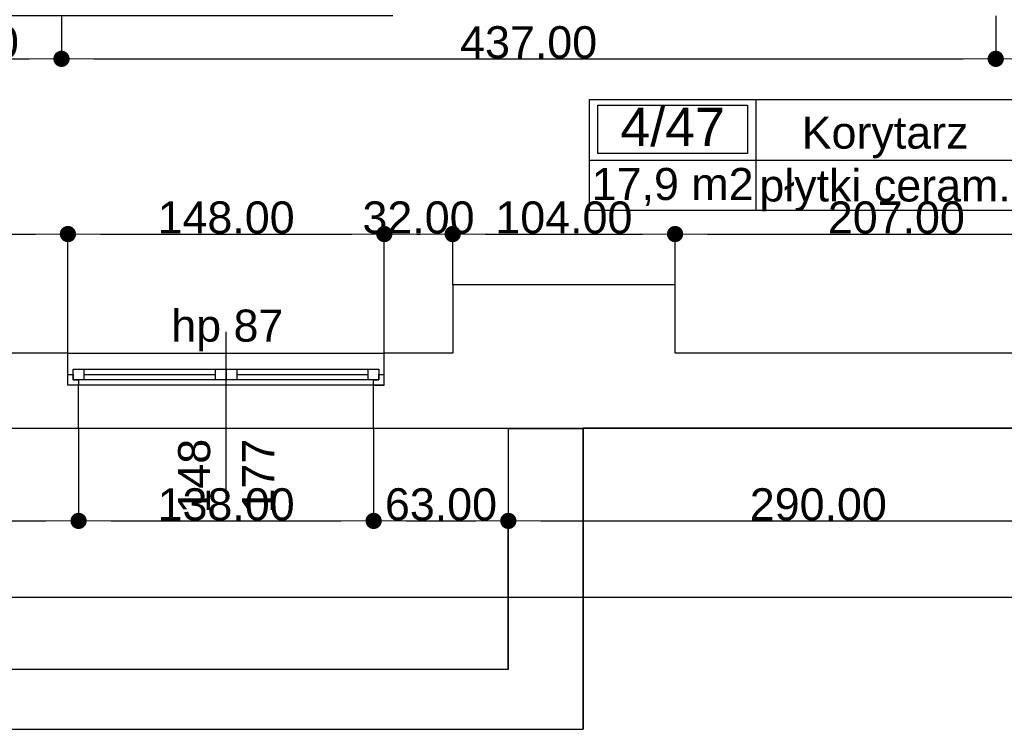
# Model space of a CAD drawing. Header units: millimetres. Extents: x -166872 to -65719, y 14266 to 44345.
# Tile 47 of 65: x -99164 to -94558, y 14639 to 17961. Entities that reach past the tile are written whole.
import ezdxf
from ezdxf.enums import TextEntityAlignment as Align

# ---------------------------------------------------------------- set-up
doc = ezdxf.new("R2010")
doc.units = ezdxf.units.MM
doc.header["$MEASUREMENT"] = 0
doc.linetypes.add('Wipeout_Contour', pattern=[1000, 0, -1000])
for name, color, linetype in [('Obiekt', 7, 'Continuous'), ('Okno', 7, 'Continuous'), ('Strefa', 7, 'Continuous'), ('Strop', 7, 'Continuous'), ('Słup', 7, 'Continuous'), ('Wymiary', 63, 'Continuous'), ('Ściana', 7, 'Continuous')]:
    doc.layers.add(name, color=color, linetype=linetype)
doc.styles.add('Arial', font='txt')
doc.dimstyles.new('GENERATED_STYLE__1', dxfattribs={"dimtxt": 150, "dimasz": 152, "dimexe": 0.18, "dimexo": 0, "dimgap": 0.09, "dimtad": 1, "dimtih": 1, "dimtoh": 1, "dimlfac": 0.1, "dimzin": 0, "dimdsep": 46, "dimtxsty": 'Arial', "dimblk": 'ARROWHEAD_11', "dimblk1": 'ARROWHEAD_11', "dimblk2": 'ARROWHEAD_11', "dimcen": 0.09, "dimclrd": 114, "dimclre": 114, "dimclrt": 114, "dimazin": 0, "dimtfac": 1, "dimtdec": 4, "dimtmove": 0, "dimatfit": 3, "dimfxl": 1, "dimtolj": 1, "dimtzin": 0, "dimarcsym": 0})
doc.dimstyles.new('GENERATED_STYLE__2', dxfattribs={"dimtxt": 150, "dimasz": 152, "dimexe": 0.18, "dimexo": 0, "dimgap": 0.09, "dimtad": 1, "dimlfac": 0.1, "dimzin": 0, "dimdsep": 46, "dimtxsty": 'Arial', "dimblk": 'ARROWHEAD_11', "dimblk1": 'ARROWHEAD_11', "dimblk2": 'ARROWHEAD_11', "dimcen": 0.09, "dimclrd": 114, "dimclre": 114, "dimclrt": 114, "dimazin": 0, "dimtfac": 1, "dimtdec": 4, "dimtmove": 0, "dimatfit": 3, "dimfxl": 1, "dimtolj": 1, "dimtzin": 0, "dimarcsym": 0})

# ---------------------------------------------------------------- blocks, each defined once
blk = doc.blocks.new('Korytarz_4_47_47', base_point=(-95719.8, 17303.7))
at = {"layer": 'Strefa'}
for p, q in [((-96498.9, 17586.5), (-94511.7, 17586.5)), ((-96498.9, 17068), (-96498.9, 17586.5)), ((-96459.9, 17560.6), (-95758.8, 17560.6)), ((-96459.9, 17334.3), (-96459.9, 17560.6)), ((-95758.8, 17560.6), (-95758.8, 17334.3)), ((-95719.8, 17586.5), (-95719.8, 17068)), ((-94511.7, 17586.5), (-94511.7, 17068)), ((-95758.8, 17334.3), (-96459.9, 17334.3)), ((-96498.9, 17303.7), (-94511.7, 17303.7)), ((-94511.7, 17068), (-96498.9, 17068))]:
    blk.add_line(p, q, dxfattribs=at)
at = {"layer": 'Strefa', "style": 'Arial'}
for tag, height, p in [('ROOM_NUMBER', 180, (-96109.3, 17458.6)), ('ROOM_NAME', 150, (-95115.7, 17432.1)), ('floor_f', 150, (-95115.7, 17184.6)), ('ROOM_CALC_AREA', 150, (-96109.3, 17191.6))]:
    blk.add_attdef(tag, text='', height=height, dxfattribs=at).set_placement(p, align=Align.MIDDLE_CENTER)
blk = doc.blocks.new('ARROWHEAD_11')
at = {"color": 0, "linetype": 'Continuous', "lineweight": 0}
blk.add_line((0, 0), (-1, 0), dxfattribs=at)
at = {"color": 0, "linetype": 'Continuous', "lineweight": 0, "const_width": 0.25, "flags": 128}
blk.add_lwpolyline([(-0.125, 0, 1), (0.125, 0, 1)], format="xyb", close=True, dxfattribs=at)
blk = doc.blocks.new('*D5661')
at = {"layer": 'Defpoints', "color": 0}
for p in [(-101258, 25759.3), (-98938, 16957.2), (-98938, 16399.3)]:
    blk.add_point(p, dxfattribs=at)
at = {"layer": 'Wymiary', "color": 114, "lineweight": -2}
for p, q in [((-101258, 25759.3), (-101258, 16957)), ((-101106, 16957.2), (-99090, 16957.2)), ((-98938, 16399.3), (-98938, 16957.4))]:
    blk.add_line(p, q, dxfattribs=at)
at = {"layer": 'Wymiary', "color": 114, "lineweight": -2, "xscale": 152, "yscale": 152, "zscale": 152, "rotation": 180}
blk.add_blockref('ARROWHEAD_11', (-101258, 16957.2), dxfattribs=at)
at = {"layer": 'Wymiary', "color": 114, "lineweight": -2, "xscale": 152, "yscale": 152, "zscale": 152}
blk.add_blockref('ARROWHEAD_11', (-98938, 16957.2), dxfattribs=at)
at = {"layer": 'Wymiary', "color": 114, "lineweight": 13, "insert": (-99984.2, 17033.9), "char_height": 150, "attachment_point": 5, "style": 'Arial'}
blk.add_mtext('\\A1;232.00', dxfattribs=at)
blk = doc.blocks.new('*D5662')
at = {"layer": 'Defpoints', "color": 0}
for p in [(-97458, 16957.2), (-98938, 16399.3), (-97458, 16399.3)]:
    blk.add_point(p, dxfattribs=at)
at = {"layer": 'Wymiary', "color": 114, "lineweight": -2}
for p, q in [((-98938, 16399.3), (-98938, 16957.4)), ((-98786, 16957.2), (-97610, 16957.2)), ((-97458, 16399.3), (-97458, 16957.4))]:
    blk.add_line(p, q, dxfattribs=at)
at = {"layer": 'Wymiary', "color": 114, "lineweight": -2, "xscale": 152, "yscale": 152, "zscale": 152, "rotation": 180}
blk.add_blockref('ARROWHEAD_11', (-98938, 16957.2), dxfattribs=at)
at = {"layer": 'Wymiary', "color": 114, "lineweight": -2, "xscale": 152, "yscale": 152, "zscale": 152}
blk.add_blockref('ARROWHEAD_11', (-97458, 16957.2), dxfattribs=at)
at = {"layer": 'Wymiary', "color": 114, "lineweight": 13, "insert": (-98198, 17033.9), "char_height": 150, "attachment_point": 5, "style": 'Arial'}
blk.add_mtext('\\A1;148.00', dxfattribs=at)
blk = doc.blocks.new('*D5663')
at = {"layer": 'Defpoints', "color": 0}
for p in [(-97138, 16957.2), (-97138, 16719.3), (-97458, 16399.3)]:
    blk.add_point(p, dxfattribs=at)
at = {"layer": 'Wymiary', "color": 114, "lineweight": -2}
for p, q in [((-97458, 16399.3), (-97458, 16957.4)), ((-97306, 16957.2), (-97290, 16957.2)), ((-97138, 16719.3), (-97138, 16957.4))]:
    blk.add_line(p, q, dxfattribs=at)
at = {"layer": 'Wymiary', "color": 114, "lineweight": -2, "xscale": 152, "yscale": 152, "zscale": 152, "rotation": 180}
blk.add_blockref('ARROWHEAD_11', (-97458, 16957.2), dxfattribs=at)
at = {"layer": 'Wymiary', "color": 114, "lineweight": -2, "xscale": 152, "yscale": 152, "zscale": 152}
blk.add_blockref('ARROWHEAD_11', (-97138, 16957.2), dxfattribs=at)
at = {"layer": 'Wymiary', "color": 114, "lineweight": 13, "insert": (-97298, 17033.9), "char_height": 150, "attachment_point": 5, "style": 'Arial'}
blk.add_mtext('\\A1;32.00', dxfattribs=at)
blk = doc.blocks.new('*D5664')
at = {"layer": 'Defpoints', "color": 0}
for p in [(-96098, 16957.2), (-97138, 16719.3), (-96098, 16719.3)]:
    blk.add_point(p, dxfattribs=at)
at = {"layer": 'Wymiary', "color": 114, "lineweight": -2}
for p, q in [((-97138, 16719.3), (-97138, 16957.4)), ((-96986, 16957.2), (-96250, 16957.2)), ((-96098, 16719.3), (-96098, 16957.4))]:
    blk.add_line(p, q, dxfattribs=at)
at = {"layer": 'Wymiary', "color": 114, "lineweight": -2, "xscale": 152, "yscale": 152, "zscale": 152, "rotation": 180}
blk.add_blockref('ARROWHEAD_11', (-97138, 16957.2), dxfattribs=at)
at = {"layer": 'Wymiary', "color": 114, "lineweight": -2, "xscale": 152, "yscale": 152, "zscale": 152}
blk.add_blockref('ARROWHEAD_11', (-96098, 16957.2), dxfattribs=at)
at = {"layer": 'Wymiary', "color": 114, "lineweight": 13, "insert": (-96618, 17033.9), "char_height": 150, "attachment_point": 5, "style": 'Arial'}
blk.add_mtext('\\A1;104.00', dxfattribs=at)
blk = doc.blocks.new('*D5665')
at = {"layer": 'Defpoints', "color": 0}
for p in [(-94028, 16957.2), (-96098, 16719.3), (-94028, 16399.3)]:
    blk.add_point(p, dxfattribs=at)
at = {"layer": 'Wymiary', "color": 114, "lineweight": -2}
for p, q in [((-96098, 16719.3), (-96098, 16957.4)), ((-95946, 16957.2), (-94180, 16957.2)), ((-94028, 16399.3), (-94028, 16957.4))]:
    blk.add_line(p, q, dxfattribs=at)
at = {"layer": 'Wymiary', "color": 114, "lineweight": -2, "xscale": 152, "yscale": 152, "zscale": 152, "rotation": 180}
blk.add_blockref('ARROWHEAD_11', (-96098, 16957.2), dxfattribs=at)
at = {"layer": 'Wymiary', "color": 114, "lineweight": -2, "xscale": 152, "yscale": 152, "zscale": 152}
blk.add_blockref('ARROWHEAD_11', (-94028, 16957.2), dxfattribs=at)
at = {"layer": 'Wymiary', "color": 114, "lineweight": 13, "insert": (-95063, 17033.9), "char_height": 150, "attachment_point": 5, "style": 'Arial'}
blk.add_mtext('\\A1;207.00', dxfattribs=at)
blk = doc.blocks.new('*D5965')
at = {"layer": 'Defpoints', "color": 0}
for p in [(-100008, 17979.3), (-98968, 17979.3), (-98968, 17777.2)]:
    blk.add_point(p, dxfattribs=at)
at = {"layer": 'Wymiary', "color": 114, "lineweight": -2}
for p, q in [((-100008, 17979.3), (-100008, 17777)), ((-98968, 17979.3), (-98968, 17777)), ((-99856, 17777.2), (-99120, 17777.2))]:
    blk.add_line(p, q, dxfattribs=at)
at = {"layer": 'Wymiary', "color": 114, "lineweight": -2, "xscale": 152, "yscale": 152, "zscale": 152, "rotation": 180}
blk.add_blockref('ARROWHEAD_11', (-100008, 17777.2), dxfattribs=at)
at = {"layer": 'Wymiary', "color": 114, "lineweight": -2, "xscale": 152, "yscale": 152, "zscale": 152}
blk.add_blockref('ARROWHEAD_11', (-98968, 17777.2), dxfattribs=at)
at = {"layer": 'Wymiary', "color": 114, "lineweight": 13, "insert": (-99488, 17853.9), "char_height": 150, "attachment_point": 5, "style": 'Arial'}
blk.add_mtext('\\A1;104.00', dxfattribs=at)
blk = doc.blocks.new('*D5966')
at = {"layer": 'Defpoints', "color": 0}
for p in [(-98968, 17979.3), (-94598, 17979.3), (-94598, 17777.2)]:
    blk.add_point(p, dxfattribs=at)
at = {"layer": 'Wymiary', "color": 114, "lineweight": -2}
for p, q in [((-98968, 17979.3), (-98968, 17777)), ((-94598, 17979.3), (-94598, 17777)), ((-98816, 17777.2), (-94750, 17777.2))]:
    blk.add_line(p, q, dxfattribs=at)
at = {"layer": 'Wymiary', "color": 114, "lineweight": -2, "xscale": 152, "yscale": 152, "zscale": 152, "rotation": 180}
blk.add_blockref('ARROWHEAD_11', (-98968, 17777.2), dxfattribs=at)
at = {"layer": 'Wymiary', "color": 114, "lineweight": -2, "xscale": 152, "yscale": 152, "zscale": 152}
blk.add_blockref('ARROWHEAD_11', (-94598, 17777.2), dxfattribs=at)
at = {"layer": 'Wymiary', "color": 114, "lineweight": 13, "insert": (-96783, 17853.9), "char_height": 150, "attachment_point": 5, "style": 'Arial'}
blk.add_mtext('\\A1;437.00', dxfattribs=at)
blk = doc.blocks.new('*D5967')
at = {"layer": 'Defpoints', "color": 0}
for p in [(-94598, 17979.3), (-93558, 17979.3), (-93558, 17777.2)]:
    blk.add_point(p, dxfattribs=at)
at = {"layer": 'Wymiary', "color": 114, "lineweight": -2}
for p, q in [((-94598, 17979.3), (-94598, 17777)), ((-93558, 17979.3), (-93558, 17777)), ((-94446, 17777.2), (-93710, 17777.2))]:
    blk.add_line(p, q, dxfattribs=at)
at = {"layer": 'Wymiary', "color": 114, "lineweight": -2, "xscale": 152, "yscale": 152, "zscale": 152, "rotation": 180}
blk.add_blockref('ARROWHEAD_11', (-94598, 17777.2), dxfattribs=at)
at = {"layer": 'Wymiary', "color": 114, "lineweight": -2, "xscale": 152, "yscale": 152, "zscale": 152}
blk.add_blockref('ARROWHEAD_11', (-93558, 17777.2), dxfattribs=at)
at = {"layer": 'Wymiary', "color": 114, "lineweight": 13, "insert": (-94078, 17853.9), "char_height": 150, "attachment_point": 5, "style": 'Arial'}
blk.add_mtext('\\A1;104.00', dxfattribs=at)
blk = doc.blocks.new('*D5980')
at = {"layer": 'Defpoints', "color": 0}
for p in [(-101025.4, 17979.3), (-97418, 17979.3), (-101258, 16399.3)]:
    blk.add_point(p, dxfattribs=at)
at = {"layer": 'Wymiary', "color": 114, "lineweight": -2}
for p, q in [((-97418, 17979.3), (-101025.6, 17979.3)), ((-101025.4, 17827.3), (-101025.4, 17493.5)), ((-101025.4, 16551.3), (-101025.4, 16885.2)), ((-101258, 16399.3), (-101025.2, 16399.3))]:
    blk.add_line(p, q, dxfattribs=at)
at = {"layer": 'Wymiary', "color": 114, "lineweight": -2, "xscale": 152, "yscale": 152, "zscale": 152}
for p, rotation in [((-101025.4, 17979.3), 90), ((-101025.4, 16399.3), 270)]:
    blk.add_blockref('ARROWHEAD_11', p, dxfattribs=dict(at, rotation=rotation))
at = {"layer": 'Wymiary', "color": 114, "lineweight": 13, "insert": (-101025.4, 17189.3), "char_height": 150, "attachment_point": 5, "rotation": 90, "style": 'Arial'}
blk.add_mtext('\\A1;158.00', dxfattribs=at)
blk = doc.blocks.new('*D5981')
at = {"layer": 'Defpoints', "color": 0}
for p in [(-101258, 17979.3), (-101178.7, 17979.3), (-97418, 17979.3)]:
    blk.add_point(p, dxfattribs=at)
at = {"layer": 'Wymiary', "color": 114, "lineweight": -2}
for p, q in [((-101178.7, 18131.3), (-101102.1, 18283.3)), ((-101258, 17979.3), (-101178.6, 17979.3)), ((-97418, 17979.3), (-101178.9, 17979.3)), ((-101178.7, 17979.3), (-101178.7, 17979.3)), ((-101178.7, 17827.3), (-101178.7, 17675.3))]:
    blk.add_line(p, q, dxfattribs=at)
at = {"layer": 'Wymiary', "color": 114, "lineweight": -2, "xscale": 152, "yscale": 152, "zscale": 152}
for rotation in [270, 90]:
    blk.add_blockref('ARROWHEAD_11', (-101178.7, 17979.3), dxfattribs=dict(at, rotation=rotation))
at = {"layer": 'Wymiary', "color": 114, "lineweight": 13, "insert": (-101102.1, 18360), "char_height": 150, "attachment_point": 5, "rotation": 90, "style": 'Arial'}
blk.add_mtext('\\A1;0.00', dxfattribs=at)
blk = doc.blocks.new('*D6243')
at = {"layer": 'Defpoints', "color": 0}
for p in [(-101978, 16049.3), (-98888, 16049.3), (-98888, 15614.7)]:
    blk.add_point(p, dxfattribs=at)
at = {"layer": 'Wymiary', "color": 114, "lineweight": -2}
for p, q in [((-101978, 16049.3), (-101978, 15614.5)), ((-98888, 16049.3), (-98888, 15614.5)), ((-101826, 15614.7), (-99040, 15614.7))]:
    blk.add_line(p, q, dxfattribs=at)
at = {"layer": 'Wymiary', "color": 114, "lineweight": -2, "xscale": 152, "yscale": 152, "zscale": 152, "rotation": 180}
blk.add_blockref('ARROWHEAD_11', (-101978, 15614.7), dxfattribs=at)
at = {"layer": 'Wymiary', "color": 114, "lineweight": -2, "xscale": 152, "yscale": 152, "zscale": 152}
blk.add_blockref('ARROWHEAD_11', (-98888, 15614.7), dxfattribs=at)
at = {"layer": 'Wymiary', "color": 114, "lineweight": 13, "insert": (-100433, 15691.4), "char_height": 150, "attachment_point": 5, "style": 'Arial'}
blk.add_mtext('\\A1;309.00', dxfattribs=at)
blk = doc.blocks.new('*D6244')
at = {"layer": 'Defpoints', "color": 0}
for p in [(-98888, 16049.3), (-97508, 16049.3), (-97508, 15614.7)]:
    blk.add_point(p, dxfattribs=at)
at = {"layer": 'Wymiary', "color": 114, "lineweight": -2}
for p, q in [((-98888, 16049.3), (-98888, 15614.5)), ((-97508, 16049.3), (-97508, 15614.5)), ((-98736, 15614.7), (-97660, 15614.7))]:
    blk.add_line(p, q, dxfattribs=at)
at = {"layer": 'Wymiary', "color": 114, "lineweight": -2, "xscale": 152, "yscale": 152, "zscale": 152, "rotation": 180}
blk.add_blockref('ARROWHEAD_11', (-98888, 15614.7), dxfattribs=at)
at = {"layer": 'Wymiary', "color": 114, "lineweight": -2, "xscale": 152, "yscale": 152, "zscale": 152}
blk.add_blockref('ARROWHEAD_11', (-97508, 15614.7), dxfattribs=at)
at = {"layer": 'Wymiary', "color": 114, "lineweight": 13, "insert": (-98198, 15691.4), "char_height": 150, "attachment_point": 5, "style": 'Arial'}
blk.add_mtext('\\A1;138.00', dxfattribs=at)
blk = doc.blocks.new('*D6245')
at = {"layer": 'Defpoints', "color": 0}
for p in [(-97508, 16049.3), (-96878, 15614.7), (-96878, 14919.3)]:
    blk.add_point(p, dxfattribs=at)
at = {"layer": 'Wymiary', "color": 114, "lineweight": -2}
for p, q in [((-97508, 16049.3), (-97508, 15614.5)), ((-97356, 15614.7), (-97030, 15614.7)), ((-96878, 14919.3), (-96878, 15614.9))]:
    blk.add_line(p, q, dxfattribs=at)
at = {"layer": 'Wymiary', "color": 114, "lineweight": -2, "xscale": 152, "yscale": 152, "zscale": 152, "rotation": 180}
blk.add_blockref('ARROWHEAD_11', (-97508, 15614.7), dxfattribs=at)
at = {"layer": 'Wymiary', "color": 114, "lineweight": -2, "xscale": 152, "yscale": 152, "zscale": 152}
blk.add_blockref('ARROWHEAD_11', (-96878, 15614.7), dxfattribs=at)
at = {"layer": 'Wymiary', "color": 114, "lineweight": 13, "insert": (-97193, 15691.4), "char_height": 150, "attachment_point": 5, "style": 'Arial'}
blk.add_mtext('\\A1;63.00', dxfattribs=at)
blk = doc.blocks.new('*D6246')
at = {"layer": 'Defpoints', "color": 0}
for p in [(-93978, 16049.3), (-93978, 15614.7), (-96878, 14919.3)]:
    blk.add_point(p, dxfattribs=at)
at = {"layer": 'Wymiary', "color": 114, "lineweight": -2}
for p, q in [((-93978, 16049.3), (-93978, 15614.5)), ((-96878, 14919.3), (-96878, 15614.9)), ((-96726, 15614.7), (-94130, 15614.7))]:
    blk.add_line(p, q, dxfattribs=at)
at = {"layer": 'Wymiary', "color": 114, "lineweight": -2, "xscale": 152, "yscale": 152, "zscale": 152, "rotation": 180}
blk.add_blockref('ARROWHEAD_11', (-96878, 15614.7), dxfattribs=at)
at = {"layer": 'Wymiary', "color": 114, "lineweight": -2, "xscale": 152, "yscale": 152, "zscale": 152}
blk.add_blockref('ARROWHEAD_11', (-93978, 15614.7), dxfattribs=at)
at = {"layer": 'Wymiary', "color": 114, "lineweight": 13, "insert": (-95428, 15691.4), "char_height": 150, "attachment_point": 5, "style": 'Arial'}
blk.add_mtext('\\A1;290.00', dxfattribs=at)
blk = doc.blocks.new('*D6253')
at = {"layer": 'Defpoints', "color": 0}
for p in [(-67558, 20909.2), (-67558, 15257.7), (-140258, 14639.3)]:
    blk.add_point(p, dxfattribs=at)
at = {"layer": 'Wymiary', "color": 114, "lineweight": -2}
for p, q in [((-67558, 20909.2), (-67558, 15257.6)), ((-140258, 14639.3), (-140258, 15257.9)), ((-140106, 15257.7), (-67710, 15257.7))]:
    blk.add_line(p, q, dxfattribs=at)
at = {"layer": 'Wymiary', "color": 114, "lineweight": -2, "xscale": 152, "yscale": 152, "zscale": 152, "rotation": 180}
blk.add_blockref('ARROWHEAD_11', (-140258, 15257.7), dxfattribs=at)
at = {"layer": 'Wymiary', "color": 114, "lineweight": -2, "xscale": 152, "yscale": 152, "zscale": 152}
blk.add_blockref('ARROWHEAD_11', (-67558, 15257.7), dxfattribs=at)
at = {"layer": 'Wymiary', "color": 114, "lineweight": 13, "insert": (-103908, 15334.4), "char_height": 150, "attachment_point": 5, "style": 'Arial'}
blk.add_mtext('\\A1;7270.01', dxfattribs=at)

msp = doc.modelspace()

# ---------------------------------------------------------------- linework, layer by layer
at = {"layer": 'Obiekt'}
msp.add_line((-98198.019, 15749.32), (-98198.019, 16499.32), dxfattribs=at)
at = {"layer": 'Okno'}
for p, q in [((-98938.019, 16399.32), (-97458.019, 16399.32)), ((-98913.019, 16324.32), (-98863.019, 16324.32)), ((-98913.019, 16274.32), (-98913.019, 16324.32)), ((-98863.019, 16324.32), (-98248.019, 16324.32)), ((-98863.019, 16324.32), (-98863.019, 16274.32)), ((-98863.019, 16324.32), (-98248.019, 16324.32)), ((-98248.019, 16274.32), (-98248.019, 16324.32)), ((-98248.019, 16324.32), (-98198.019, 16324.32)), ((-98198.019, 16324.32), (-98198.019, 16274.32)), ((-98198.019, 16324.32), (-98148.019, 16324.32)), ((-98198.019, 16274.32), (-98198.019, 16324.32)), ((-98148.019, 16324.32), (-97533.019, 16324.32)), ((-98148.019, 16324.32), (-98148.019, 16274.32)), ((-98148.019, 16324.32), (-97533.019, 16324.32)), ((-97533.019, 16274.32), (-97533.019, 16324.32)), ((-97533.019, 16324.32), (-97483.019, 16324.32)), ((-97483.019, 16324.32), (-97483.019, 16274.32)), ((-98938.019, 16299.32), (-98913.019, 16299.32)), ((-98938.019, 16249.32), (-98938.019, 16299.32)), ((-98913.019, 16299.32), (-98913.019, 16274.32)), ((-98913.019, 16274.32), (-98888.019, 16274.32)), ((-98863.019, 16274.32), (-98913.019, 16274.32)), ((-98888.019, 16274.32), (-98888.019, 16249.32)), ((-98863.019, 16299.32), (-98248.019, 16299.32)), ((-98248.019, 16274.32), (-98863.019, 16274.32)), ((-98198.019, 16274.32), (-98248.019, 16274.32)), ((-98148.019, 16274.32), (-98198.019, 16274.32)), ((-98148.019, 16299.32), (-97533.019, 16299.32)), ((-97533.019, 16274.32), (-98148.019, 16274.32)), ((-97483.019, 16274.32), (-97533.019, 16274.32)), ((-97508.019, 16249.32), (-97508.019, 16274.32)), ((-97508.019, 16274.32), (-97483.019, 16274.32)), ((-97483.019, 16274.32), (-97483.019, 16299.32)), ((-97483.019, 16299.32), (-97458.019, 16299.32)), ((-97458.019, 16249.32), (-97458.019, 16299.32)), ((-98888.019, 16249.32), (-98938.019, 16249.32)), ((-98888.019, 16249.32), (-98938.019, 16249.32)), ((-98198.019, 16249.32), (-98888.019, 16249.32)), ((-97508.019, 16249.32), (-98198.019, 16249.32)), ((-97458.019, 16249.32), (-97508.019, 16249.32)), ((-97508.019, 16249.32), (-97458.019, 16249.32)), ((-98888.019, 16049.32), (-97508.019, 16049.32))]:
    msp.add_line(p, q, dxfattribs=at)
at = {"layer": 'Strop', "flags": 128}
msp.add_lwpolyline([(-114963.364, 42885.522, -0.034913), (-97147.904, 38702.246, -0.03139835), (-83179.127, 33388.934, -0.00358934), (-81600.813, 32648.61, -0.01554929), (-75154.286, 29191.532, -0.0168287), (-67557.968, 24484.617), (-67557.968, 20745.281), (-74808.018, 20745.281), (-74808.018, 16049.32), (-96528.019, 16049.32), (-96528.019, 14639.32), (-140258.019, 14639.32)], format="xyb", dxfattribs=at)
at = {"layer": 'Słup'}
for p, q in [((-97138.019, 16719.32), (-97138.019, 16399.32)), ((-96098.019, 16719.32), (-97138.019, 16719.32)), ((-96098.019, 16399.32), (-96098.019, 16719.32))]:
    msp.add_line(p, q, dxfattribs=at)
at = {"layer": 'Ściana'}
for p, q in [((-98938.019, 16299.32), (-98938.019, 16399.32)), ((-97458.019, 16299.32), (-97458.019, 16399.32)), ((-98938.019, 16249.32), (-98938.019, 16299.32)), ((-97458.019, 16249.32), (-97458.019, 16299.32)), ((-98888.019, 16249.32), (-98938.019, 16249.32)), ((-98888.019, 16049.32), (-98888.019, 16249.32)), ((-97508.019, 16049.32), (-97508.019, 16249.32)), ((-97508.019, 16249.32), (-97458.019, 16249.32))]:
    msp.add_line(p, q, dxfattribs=at)
at = {"layer": 'Ściana', "flags": 128}
for points in [[(-98938.019, 16399.32), (-101258.019, 16399.32)], [(-97138.019, 16399.32), (-97458.019, 16399.32)], [(-94028.019, 16399.32), (-96098.019, 16399.32)], [(-101978.019, 16049.32), (-98888.019, 16049.32)], [(-97508.019, 16049.32), (-93978.019, 16049.32)]]:
    msp.add_lwpolyline(points, dxfattribs=at)

# ---------------------------------------------------------------- block references
at = {"layer": 'Strefa'}
ref = msp.add_blockref('Korytarz_4_47_47', (-95719.819, 17303.684), dxfattribs=at)
ref.add_attrib('ROOM_NAME', 'Korytarz', dxfattribs={"color": 7, "height": 150, "style": 'Arial'}).set_placement((-95115.735, 17432.084), align=Align.MIDDLE_CENTER)
ref.add_attrib('ROOM_NUMBER', '4/47', dxfattribs={"color": 7, "height": 180, "style": 'Arial'}).set_placement((-96109.339, 17458.631), align=Align.MIDDLE_CENTER)
ref.add_attrib('ROOM_CALC_AREA', '17,9 m2', dxfattribs={"color": 7, "height": 150, "style": 'Arial'}).set_placement((-96109.339, 17191.63), align=Align.MIDDLE_CENTER)
ref.add_attrib('floor_f', 'płytki ceram.', dxfattribs={"color": 7, "height": 150, "style": 'Arial'}).set_placement((-95115.735, 17184.584), align=Align.MIDDLE_CENTER)

# ---------------------------------------------------------------- texts
at = {"layer": 'Obiekt', "insert": (-98454.476, 16408.486), "char_height": 150, "attachment_point": 7, "style": 'Arial'}
msp.add_mtext('\\A1;{\\fArial|b0|i0|c238|p38;hp 87}', dxfattribs=at)
at = {"layer": 'Obiekt', "char_height": 150, "attachment_point": 7, "rotation": 90, "style": 'Arial'}
for s, insert in [('\\A1;{\\fArial|b0|i0|c238|p38;148}', (-98270.55, 15649.32)), ('\\A1;{\\fArial|b0|i0|c238|p38;177}', (-97973.019, 15649.32))]:
    msp.add_mtext(s, dxfattribs=dict(at, insert=insert))

# ---------------------------------------------------------------- dimensions: what is measured, and where the dimension line sits
at = {"layer": 'Wymiary', "lineweight": 13}
for base, p1, p2, picture, middle in [((-98938.019, 16957.188), (-101258.019, 25759.32), (-98938.019, 16399.32), '*D5661', (-99984.19, 16957.188)), ((-98968.019, 17777.179), (-100008.019, 17979.32), (-98968.019, 17979.32), '*D5965', (-99488.019, 17777.179)), ((-94598.019, 17777.179), (-98968.019, 17979.32), (-94598.019, 17979.32), '*D5966', (-96783.019, 17777.179)), ((-93558.019, 17777.179), (-94598.019, 17979.32), (-93558.019, 17979.32), '*D5967', (-94078.019, 17777.179)), ((-97458.019, 16957.188), (-98938.019, 16399.32), (-97458.019, 16399.32), '*D5662', (-98198.019, 16957.188)), ((-97138.019, 16957.188), (-97458.019, 16399.32), (-97138.019, 16719.32), '*D5663', (-97298.019, 16957.188)), ((-96098.019, 16957.188), (-97138.019, 16719.32), (-96098.019, 16719.32), '*D5664', (-96618.019, 16957.188)), ((-94028.019, 16957.188), (-96098.019, 16719.32), (-94028.019, 16399.32), '*D5665', (-95063.019, 16957.188)), ((-98888.019, 15614.705), (-101978.019, 16049.32), (-98888.019, 16049.32), '*D6243', (-100433.019, 15614.705)), ((-97508.019, 15614.705), (-98888.019, 16049.32), (-97508.019, 16049.32), '*D6244', (-98198.019, 15614.705))]:
    dim = msp.add_linear_dim(base=base, p1=p1, p2=p2, dimstyle='GENERATED_STYLE__1', dxfattribs=at)
    dim.commit()
    dim.dimension.update_dxf_attribs({"geometry": picture, "text_midpoint": middle, "dimtype": 128})
for base, p1, p2, picture, middle in [((-101178.73432347, 17979.320348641), (-97418.018741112, 17979.320348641), (-101258.018741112, 17979.320348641), '*D5981', (-101102.058375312, 18359.9962968)), ((-101025.382, 17979.32), (-101258.019, 16399.32), (-97418.019, 17979.32), '*D5980', (-101025.382, 17189.32))]:
    dim = msp.add_linear_dim(base=base, p1=p1, p2=p2, angle=90, dimstyle='GENERATED_STYLE__2', dxfattribs=at)
    dim.commit()
    dim.dimension.update_dxf_attribs({"geometry": picture, "text_midpoint": middle, "dimtype": 128, "text_rotation": 90})

# ---------------------------------------------------------------- next in the draw order: wipeouts: each hides what was drawn before it
at = {"linetype": 'Wipeout_Contour', "lineweight": 0, "ltscale": 391702.444646}
msp.add_wipeout([(-96878.019, 16046.117), (-96878.019, 14919.32), (-96528.019, 14639.32), (-96528.019, 16046.117)], dxfattribs=at).dxf.layer = 'Ściana'

# ---------------------------------------------------------------- next in the draw order: linework, layer by layer
at = {"layer": 'Ściana', "flags": 128}
for points in [[(-96878.019, 16046.117), (-96878.019, 14919.32)], [(-96528.019, 16046.117), (-96878.019, 16046.117)], [(-96528.019, 14639.32), (-96528.019, 16046.117)]]:
    msp.add_lwpolyline(points, dxfattribs=at)

# ---------------------------------------------------------------- next in the draw order: wipeouts: each hides what was drawn before it
at = {"linetype": 'Wipeout_Contour', "lineweight": 0, "ltscale": 477383.047514}
msp.add_wipeout([(-96878.019, 14919.32), (-139918.019, 14919.32), (-140258.019, 14639.32), (-96528.019, 14639.32)], dxfattribs=at).dxf.layer = 'Ściana'

# ---------------------------------------------------------------- next in the draw order: linework, layer by layer
at = {"layer": 'Ściana', "flags": 128}
for points in [[(-96878.019, 14919.32), (-140258.019, 14919.32)], [(-140258.019, 14639.32), (-96528.019, 14639.32)]]:
    msp.add_lwpolyline(points, dxfattribs=at)

# ---------------------------------------------------------------- next in the draw order: dimensions: what is measured, and where the dimension line sits
at = {"layer": 'Wymiary', "lineweight": 13}
for base, p1, p2, picture, middle in [((-67557.968, 15257.749), (-140258.019, 14639.32), (-67557.968, 20909.241), '*D6253', (-103907.994, 15257.749)), ((-96878.019, 15614.705), (-97508.019, 16049.32), (-96878.019, 14919.32), '*D6245', (-97193.019, 15614.705)), ((-93978.019, 15614.705), (-96878.019, 14919.32), (-93978.019, 16049.32), '*D6246', (-95428.019, 15614.705))]:
    dim = msp.add_linear_dim(base=base, p1=p1, p2=p2, dimstyle='GENERATED_STYLE__1', dxfattribs=at)
    dim.commit()
    dim.dimension.update_dxf_attribs({"geometry": picture, "text_midpoint": middle, "dimtype": 128})

doc.saveas('drawing.dxf')
